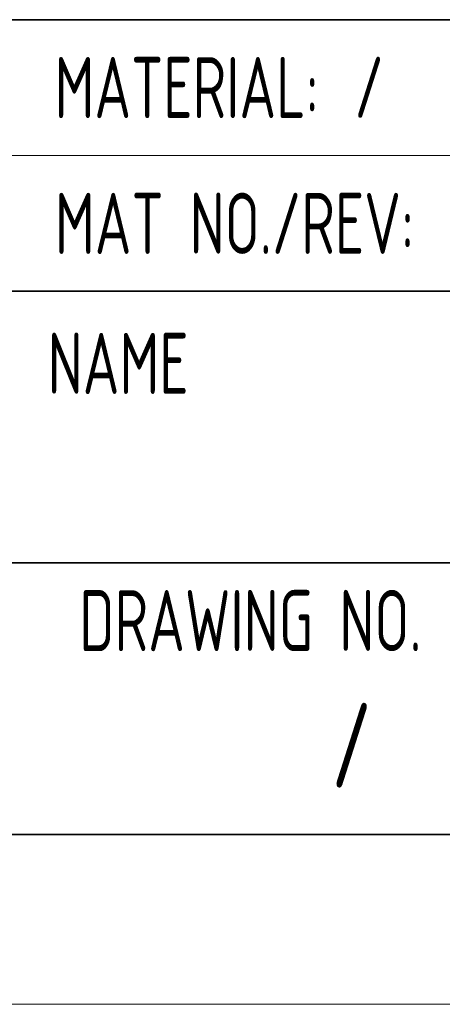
# Model space of a CAD drawing. Header units: millimetres. Extents: x 6 to 292, y 5 to 204.
# Tile 13 of 21: x 195 to 208, y 5 to 34. Entities that reach past the tile are written whole.
import ezdxf
from ezdxf.entities.mleader import LeaderData, LeaderLine
from ezdxf.math import Vec2, Vec3

# ---------------------------------------------------------------- set-up
doc = ezdxf.new("R2010")
doc.units = ezdxf.units.MM
for name, color, linetype in [('Default', 7, 'Continuous'), ('TEXT', 7, 'Continuous'), ('图框', 7, 'Continuous'), ('细实线', 7, 'Continuous'), ('轮廓线', 7, 'Continuous')]:
    doc.layers.add(name, color=color, linetype=linetype)
doc.styles.add('SEACAD_Solid_Edge_ANSI', font='seans.ttf')

# ---------------------------------------------------------------- blocks, each defined once
blk = doc.blocks.new('_DOT')
at = {"color": 0}
blk.add_line((0, 0), (-1, 0), dxfattribs=at)
at = {"color": 0, "const_width": 0.333}
blk.add_lwpolyline([(-0.1665, 0, 1), (0.1665, 0, 1)], format="xyb", close=True, dxfattribs=at)
blk = doc.blocks.new('A4-drawing_frame')
at = {"layer": '细实线', "color": 7, "linetype": 'Continuous', "lineweight": 13}
blk.add_line((-286.5, 0), (0, 0), dxfattribs=at)
at = {"layer": '轮廓线', "color": 7, "linetype": 'Continuous', "lineweight": 35}
blk.add_line((-282, 5), (-5, 5), dxfattribs=at)

msp = doc.modelspace()

# ---------------------------------------------------------------- linework, layer by layer
at = {"layer": '细实线', "color": 7, "linetype": 'Continuous', "lineweight": 13}
msp.add_line((195, 30), (287, 30), dxfattribs=at)
at = {"layer": '轮廓线', "color": 7, "linetype": 'Continuous', "lineweight": 35}
for p, q in [((167, 34), (287, 34)), ((167, 26), (287, 26)), ((195, 18), (287, 18)), ((167, 10), (287, 10)), ((195, 10), (287, 10))]:
    msp.add_line(p, q, dxfattribs=at)

# ---------------------------------------------------------------- block references
at = {"layer": '图框', "color": 7}
msp.add_blockref('A4-drawing_frame', (292, 5), dxfattribs=at)

# ---------------------------------------------------------------- texts
at = {"layer": 'TEXT', "char_height": 1.8, "style": 'SEACAD_Solid_Edge_ANSI'}
for s, insert, width, attachment_point in [('{\\fSolid Edge ANSI|b0||i0||c0|p34;\\C7;\\H1.8;\\W0.7;MATERIAL:}', (200.2668, 32), 10.533662, 5), ('{\\fSolid Edge ANSI|b0||i0||c0|p34;\\C7;\\H1.8;\\W0.7;MAT NO./REV:}', (201.6763, 28), 13.352652, 5), ('{\\fSolid Edge ANSI|b0||i0||c0|p34;\\C7;\\H1.8;\\W0.7;NAME}', (198.247, 22.9734), 6.49396, 8), ('{\\fSolid Edge ANSI|b0||i0||c0|p34;\\C7;\\H1.8;\\W0.7;DRAWING NO.}', (202.1431, 16.3), 14.286182, 5)]:
    msp.add_mtext(s, dxfattribs=dict(at, insert=insert, width=width, attachment_point=attachment_point))

# ---------------------------------------------------------------- leaders
at = {"layer": 'Default', "color": 7, "linetype": 'Continuous', "lineweight": 13}
ml = msp.add_multileader_mtext('Standard', dxfattribs=at)
ml.set_content('{\\pxsm0.9;\\fSolid Edge ANSI|b0||i0||c0|p34;\\W0.7;/\\P}', color=256)
ml.set_leader_properties()
ml.set_arrow_properties(name='DOT')
ml.build(insert=Vec2(0, 0))
ml.multileader.update_dxf_attribs({"leader_type": 0, "dogleg_length": 0, "arrow_head_size": 1.8})
ctx = ml.context
ctx.base_point, ctx.char_height, ctx.arrow_head_size, ctx.landing_gap_size = Vec3(203.2053, 32.007), 1.8, 1.8, 0.63
ctx.mtext.insert = Vec3(205.2053, 32.9097)
ml = msp.add_multileader_mtext('Standard', dxfattribs=at)
ml.set_content('{\\pxsm0.9;\\fSolid Edge ANSI|b0||i0||c0|p34;\\W0.7;2022.08.21\\P}', color=256)
ml.set_leader_properties()
ml.set_arrow_properties(name='DOT')
ml.build(insert=Vec2(0, 0))
ml.multileader.update_dxf_attribs({"leader_type": 0, "dogleg_length": 0, "arrow_head_size": 1.8})
ctx = ml.context
ctx.base_point, ctx.char_height, ctx.arrow_head_size, ctx.landing_gap_size = Vec3(182.1684, 24.0001), 1.8, 1.8, 0.63
ctx.mtext.insert = Vec3(184.1684, 24.9082)
ml = msp.add_multileader_mtext('Standard', dxfattribs=at)
ml.set_content('{\\pxsm0.9;\\fSolid Edge ANSI|b0||i0||c0|p34;\\W0.7;2022.08.21\\P}', color=256)
ml.set_leader_properties()
ml.set_arrow_properties(name='DOT')
ml.build(insert=Vec2(0, 0))
ml.multileader.update_dxf_attribs({"leader_type": 0, "dogleg_length": 0, "arrow_head_size": 1.8})
ctx = ml.context
ctx.base_point, ctx.char_height, ctx.arrow_head_size, ctx.landing_gap_size = Vec3(182.1608, 19.9105), 1.8, 1.8, 0.63
ctx.mtext.insert = Vec3(184.1608, 20.8186)
ml = msp.add_multileader_mtext('Standard', dxfattribs=at)
ml.set_content('{\\pxsm0.9;\\fSolid Edge ANSI|b0||i0||c0|p34;\\W0.7;2022.08.21\\P}', color=256)
ml.set_leader_properties()
ml.set_arrow_properties(name='DOT')
ml.build(insert=Vec2(0, 0))
ml.multileader.update_dxf_attribs({"leader_type": 0, "dogleg_length": 0, "arrow_head_size": 1.8})
ctx = ml.context
ctx.base_point, ctx.char_height, ctx.arrow_head_size, ctx.landing_gap_size = Vec3(182.1479, 15.9994), 1.8, 1.8, 0.63
ctx.mtext.insert = Vec3(184.1479, 16.9075)
ml = msp.add_multileader_mtext('Standard', dxfattribs=at)
ml.set_content('{\\pxsm0.9;\\fSolid Edge ANSI|b0||i0||c0|p34;\\W0.7;/\\P}', color=256)
ml.set_leader_properties()
ml.set_arrow_properties(name='DOT')
ml.build(insert=Vec2(0, 0))
ml.multileader.update_dxf_attribs({"leader_type": 0, "dogleg_length": 0, "arrow_head_size": 2.5})
ctx = ml.context
ctx.base_point, ctx.char_height, ctx.arrow_head_size, ctx.landing_gap_size = Vec3(202.8471, 12.6286), 2.5, 2.5, 0.875
ctx.text_align_type = 1
ctx.mtext.insert, ctx.mtext.alignment = Vec3(205.1221, 13.8824), 2

doc.saveas('drawing.dxf')
